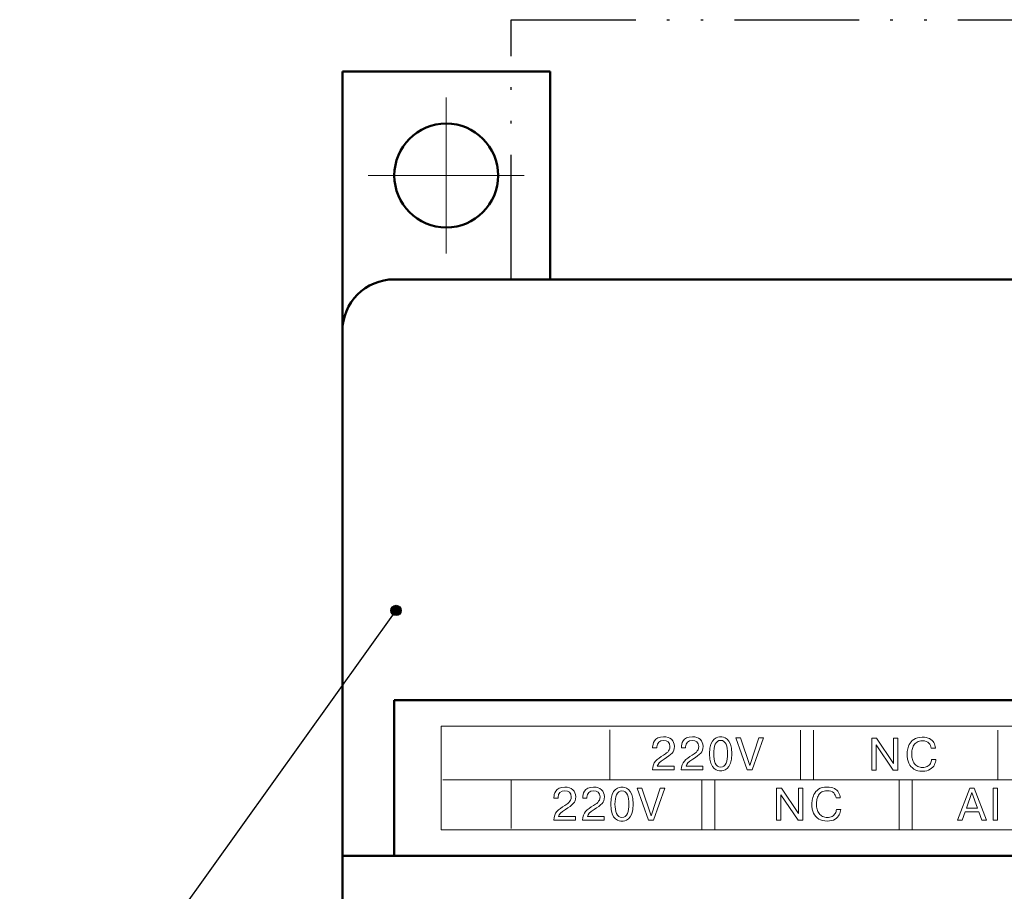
# Model space of a CAD drawing. Header units: millimetres. Extents: x 2171 to 3064, y 1134 to 1531.
# Tile 39 of 43: x 2819 to 2857, y 1306 to 1340. Entities that reach past the tile are written whole.
import ezdxf
from ezdxf.lldxf.tags import DXFTag

# ---------------------------------------------------------------- set-up
doc = ezdxf.new("R2010")
doc.units = ezdxf.units.MM
doc.linetypes.add('ACAD_ISO12W100', pattern=[21, 12, -3, 0, -3, 0, -3])
doc.linetypes.add('CENTER', pattern=[10.16, 6.35, -1.27, 1.27, -1.27])
for name, color, linetype, lineweight in [('help', 4, 'New Line1', 25), ('main', 5, 'Continuous', 50), ('text', 7, 'Continuous', 20), ('ОСЕВЫЕ', 1, 'CENTER', 15)]:
    doc.layers.add(name, color=color, linetype=linetype, lineweight=lineweight)
tags = doc.linetypes.add('New Line1', pattern=[0.8, 0.5, -0.3]).pattern_tags.tags
tags[6:7] = [DXFTag(74, 4), DXFTag(75, 0), DXFTag(340, '0'), DXFTag(46, 1.0), DXFTag(50, 0.0), DXFTag(44, 0.0), DXFTag(45, 0.0)]
tags[4:5] = [DXFTag(74, 4), DXFTag(75, 0), DXFTag(340, '0'), DXFTag(46, 1.0), DXFTag(50, 0.0), DXFTag(44, 0.0), DXFTag(45, 0.0)]

msp = doc.modelspace()

# ---------------------------------------------------------------- hatches: boundary and pattern name
at = {"layer": 'help', "lineweight": 25, "ltscale": 5}
h = msp.add_hatch(color=256, dxfattribs=at)
h.dxf.hatch_style = 1
h.paths.add_polyline_path([(2833.638, 1317.055, 1), (2834.038, 1317.055, 1)])

# ---------------------------------------------------------------- linework, layer by layer
at = {"layer": 'help', "linetype": 'ACAD_ISO12W100', "ltscale": 0.4}
for p, q in [((2838.272, 1339.805), (2888.272, 1339.805)), ((2838.272, 1329.805), (2838.272, 1339.805))]:
    msp.add_line(p, q, dxfattribs=at)
at = {"layer": 'help', "linetype": 'ByBlock', "ltscale": 5}
msp.add_line((2819.347, 1296.792), (2833.838, 1317.055), dxfattribs=at)
at = {"layer": 'help', "linetype": 'ByBlock', "lineweight": 25, "ltscale": 5}
msp.add_circle((2833.838, 1317.055), 0.2, dxfattribs=at)
at = {"layer": 'main'}
for p, q in [((2839.772, 1337.805), (2831.772, 1337.805)), ((2831.772, 1327.805), (2831.772, 1337.805)), ((2839.772, 1329.805), (2839.772, 1337.805)), ((2892.772, 1329.805), (2833.772, 1329.805)), ((2831.772, 1327.805), (2831.772, 1307.605)), ((2833.772, 1307.605), (2833.772, 1313.605)), ((2892.772, 1313.605), (2833.772, 1313.605)), ((2894.772, 1307.605), (2831.772, 1307.605)), ((2831.772, 1307.605), (2831.772, 1303.305))]:
    msp.add_line(p, q, dxfattribs=at)
msp.add_circle((2835.772, 1333.805), 2, dxfattribs=at)
msp.add_arc((2833.772, 1327.805), 2, 90, 180, dxfattribs=at)
at = {"layer": 'text'}
msp.add_lwpolyline([(2835.572, 1308.605), (2890.972, 1308.605), (2890.972, 1312.605), (2835.572, 1312.605)], close=True, dxfattribs=at)
for points in [[(2842.073, 1310.554), (2842.073, 1310.554), (2842.073, 1312.454), (2842.073, 1312.454)], [(2849.418, 1310.542), (2849.418, 1310.542), (2849.418, 1312.442), (2849.418, 1312.442)], [(2849.918, 1310.542), (2849.918, 1310.542), (2849.918, 1312.442), (2849.918, 1312.442)], [(2857.018, 1310.542), (2857.018, 1310.542), (2857.018, 1312.442), (2857.018, 1312.442)], [(2846.925, 1312.155), (2846.925, 1312.155), (2847.107, 1312.155), (2847.107, 1312.155)], [(2847.358, 1310.92), (2847.358, 1310.92), (2846.925, 1312.155), (2846.925, 1312.155)], [(2847.107, 1312.155), (2847.107, 1312.155), (2847.457, 1311.09), (2847.457, 1311.09)], [(2847.457, 1311.09), (2847.457, 1311.09), (2847.805, 1312.155), (2847.805, 1312.155)], [(2847.987, 1312.155), (2847.987, 1312.155), (2847.557, 1310.92), (2847.557, 1310.92)], [(2847.805, 1312.155), (2847.805, 1312.155), (2847.987, 1312.155), (2847.987, 1312.155)], [(2852.16, 1312.137), (2852.16, 1312.137), (2852.344, 1312.137), (2852.344, 1312.137)], [(2852.16, 1310.901), (2852.16, 1310.901), (2852.16, 1312.137), (2852.16, 1312.137)], [(2852.985, 1310.901), (2852.985, 1310.901), (2852.326, 1311.881), (2852.326, 1311.881)], [(2852.326, 1311.881), (2852.326, 1311.881), (2852.326, 1310.901), (2852.326, 1310.901)], [(2852.344, 1312.137), (2852.344, 1312.137), (2853, 1311.156), (2853, 1311.156)], [(2853, 1312.137), (2853, 1312.137), (2853.166, 1312.137), (2853.166, 1312.137)], [(2853, 1311.156), (2853, 1311.156), (2853, 1312.137), (2853, 1312.137)], [(2853.166, 1312.137), (2853.166, 1312.137), (2853.166, 1310.901), (2853.166, 1310.901)], [(2843.721, 1311.799), (2843.721, 1311.799), (2843.721, 1311.762), (2843.721, 1311.762)], [(2843.721, 1311.762), (2843.721, 1311.762), (2843.883, 1311.762), (2843.883, 1311.762)], [(2844.826, 1311.799), (2844.826, 1311.799), (2844.826, 1311.762), (2844.826, 1311.762)], [(2844.826, 1311.762), (2844.826, 1311.762), (2844.988, 1311.762), (2844.988, 1311.762)], [(2843.717, 1310.92), (2843.717, 1310.92), (2844.553, 1310.92), (2844.553, 1310.92)], [(2844.553, 1310.92), (2844.553, 1310.92), (2844.553, 1311.06), (2844.553, 1311.06)], [(2844.822, 1310.92), (2844.822, 1310.92), (2845.658, 1310.92), (2845.658, 1310.92)], [(2845.658, 1310.92), (2845.658, 1310.92), (2845.658, 1311.06), (2845.658, 1311.06)], [(2847.557, 1310.92), (2847.557, 1310.92), (2847.358, 1310.92), (2847.358, 1310.92)], [(2852.326, 1310.901), (2852.326, 1310.901), (2852.16, 1310.901), (2852.16, 1310.901)], [(2853.166, 1310.901), (2853.166, 1310.901), (2852.985, 1310.901), (2852.985, 1310.901)], [(2835.644, 1310.538), (2835.644, 1310.538), (2890.573, 1310.536), (2890.573, 1310.536)], [(2838.273, 1310.538), (2838.273, 1310.538), (2838.273, 1308.654), (2838.273, 1308.654)], [(2845.613, 1310.518), (2845.613, 1310.518), (2845.613, 1308.618), (2845.613, 1308.618)], [(2846.113, 1310.518), (2846.113, 1310.518), (2846.113, 1308.618), (2846.113, 1308.618)], [(2853.213, 1310.518), (2853.213, 1310.518), (2853.213, 1308.618), (2853.213, 1308.618)], [(2853.713, 1310.518), (2853.713, 1310.518), (2853.713, 1308.618), (2853.713, 1308.618)], [(2843.125, 1310.215), (2843.125, 1310.215), (2843.307, 1310.215), (2843.307, 1310.215)], [(2843.558, 1308.98), (2843.558, 1308.98), (2843.125, 1310.215), (2843.125, 1310.215)], [(2843.307, 1310.215), (2843.307, 1310.215), (2843.657, 1309.15), (2843.657, 1309.15)], [(2843.657, 1309.15), (2843.657, 1309.15), (2844.005, 1310.215), (2844.005, 1310.215)], [(2844.187, 1310.215), (2844.187, 1310.215), (2843.757, 1308.98), (2843.757, 1308.98)], [(2844.005, 1310.215), (2844.005, 1310.215), (2844.187, 1310.215), (2844.187, 1310.215)], [(2848.494, 1310.215), (2848.494, 1310.215), (2848.677, 1310.215), (2848.677, 1310.215)], [(2848.494, 1308.98), (2848.494, 1308.98), (2848.494, 1310.215), (2848.494, 1310.215)], [(2849.318, 1308.98), (2849.318, 1308.98), (2848.66, 1309.959), (2848.66, 1309.959)], [(2848.66, 1309.959), (2848.66, 1309.959), (2848.66, 1308.98), (2848.66, 1308.98)], [(2848.677, 1310.215), (2848.677, 1310.215), (2849.334, 1309.235), (2849.334, 1309.235)], [(2849.334, 1310.215), (2849.334, 1310.215), (2849.5, 1310.215), (2849.5, 1310.215)], [(2849.334, 1309.235), (2849.334, 1309.235), (2849.334, 1310.215), (2849.334, 1310.215)], [(2849.5, 1310.215), (2849.5, 1310.215), (2849.5, 1308.98), (2849.5, 1308.98)], [(2855.46, 1308.98), (2855.46, 1308.98), (2855.928, 1310.215), (2855.928, 1310.215)], [(2856.016, 1310.047), (2856.016, 1310.047), (2855.8, 1309.439), (2855.8, 1309.439)], [(2855.928, 1310.215), (2855.928, 1310.215), (2856.104, 1310.215), (2856.104, 1310.215)], [(2856.231, 1309.439), (2856.231, 1309.439), (2856.016, 1310.047), (2856.016, 1310.047)], [(2856.104, 1310.215), (2856.104, 1310.215), (2856.571, 1308.98), (2856.571, 1308.98)], [(2856.838, 1308.98), (2856.838, 1308.98), (2856.838, 1310.215), (2856.838, 1310.215)], [(2856.838, 1310.215), (2856.838, 1310.215), (2857.004, 1310.215), (2857.004, 1310.215)], [(2857.004, 1310.215), (2857.004, 1310.215), (2857.004, 1308.98), (2857.004, 1308.98)], [(2839.921, 1309.859), (2839.921, 1309.859), (2839.921, 1309.822), (2839.921, 1309.822)], [(2839.921, 1309.822), (2839.921, 1309.822), (2840.083, 1309.822), (2840.083, 1309.822)], [(2841.026, 1309.859), (2841.026, 1309.859), (2841.026, 1309.822), (2841.026, 1309.822)], [(2841.026, 1309.822), (2841.026, 1309.822), (2841.188, 1309.822), (2841.188, 1309.822)], [(2855.754, 1309.3), (2855.754, 1309.3), (2855.638, 1308.98), (2855.638, 1308.98)], [(2856.276, 1309.3), (2856.276, 1309.3), (2855.754, 1309.3), (2855.754, 1309.3)], [(2855.8, 1309.439), (2855.8, 1309.439), (2856.231, 1309.439), (2856.231, 1309.439)], [(2856.393, 1308.98), (2856.393, 1308.98), (2856.276, 1309.3), (2856.276, 1309.3)], [(2839.917, 1308.98), (2839.917, 1308.98), (2840.753, 1308.98), (2840.753, 1308.98)], [(2840.753, 1308.98), (2840.753, 1308.98), (2840.753, 1309.12), (2840.753, 1309.12)], [(2841.022, 1308.98), (2841.022, 1308.98), (2841.858, 1308.98), (2841.858, 1308.98)], [(2841.858, 1308.98), (2841.858, 1308.98), (2841.858, 1309.12), (2841.858, 1309.12)], [(2843.757, 1308.98), (2843.757, 1308.98), (2843.558, 1308.98), (2843.558, 1308.98)], [(2848.66, 1308.98), (2848.66, 1308.98), (2848.494, 1308.98), (2848.494, 1308.98)], [(2849.5, 1308.98), (2849.5, 1308.98), (2849.318, 1308.98), (2849.318, 1308.98)], [(2855.638, 1308.98), (2855.638, 1308.98), (2855.46, 1308.98), (2855.46, 1308.98)], [(2856.571, 1308.98), (2856.571, 1308.98), (2856.393, 1308.98), (2856.393, 1308.98)], [(2857.004, 1308.98), (2857.004, 1308.98), (2856.838, 1308.98), (2856.838, 1308.98)]]:
    msp.add_open_spline(points, degree=3, dxfattribs=at)
for points, knots in [([(2843.883, 1311.762), (2843.883, 1311.762), (2843.883, 1311.808), (2843.883, 1311.808), (2843.883, 1311.808), (2843.883, 1311.954), (2843.982, 1312.053), (2844.139, 1312.053), (2844.139, 1312.053), (2844.287, 1312.053), (2844.387, 1311.97), (2844.387, 1311.816), (2844.387, 1311.816), (2844.387, 1311.628), (2844.237, 1311.548), (2844.135, 1311.483), (2844.135, 1311.483), (2843.895, 1311.331), (2843.715, 1311.218), (2843.717, 1310.92)], [0.5, 0.5, 0.5, 0.5, 0.5714286, 0.5714286, 0.5714286, 0.5714286, 0.6428571, 0.6428571, 0.6428571, 0.6428572, 0.7142857, 0.7142857, 0.7142857, 0.7142857, 0.7857143, 0.7857143, 0.7857143, 0.7857143, 0.8571429, 0.8571429, 0.8571429, 0.8571429]), ([(2844.553, 1311.06), (2844.553, 1311.06), (2843.9, 1311.06), (2843.9, 1311.06), (2843.9, 1311.06), (2843.923, 1311.15), (2843.992, 1311.224), (2844.16, 1311.33), (2844.16, 1311.33), (2844.447, 1311.513), (2844.557, 1311.587), (2844.557, 1311.818), (2844.557, 1311.818), (2844.557, 1312.054), (2844.396, 1312.192), (2844.144, 1312.192), (2844.144, 1312.192), (2843.768, 1312.192), (2843.721, 1311.91), (2843.721, 1311.799)], [0, 0, 0, 0, 0.0714286, 0.0714286, 0.0714286, 0.0714286, 0.1428571, 0.1428571, 0.1428571, 0.1428572, 0.2142857, 0.2142857, 0.2142857, 0.2142857, 0.2857143, 0.2857143, 0.2857143, 0.2857143, 0.3571429, 0.3571429, 0.3571429, 0.3571429]), ([(2844.988, 1311.762), (2844.988, 1311.762), (2844.988, 1311.808), (2844.988, 1311.808), (2844.988, 1311.808), (2844.988, 1311.954), (2845.087, 1312.053), (2845.244, 1312.053), (2845.244, 1312.053), (2845.392, 1312.053), (2845.493, 1311.97), (2845.493, 1311.816), (2845.493, 1311.816), (2845.493, 1311.628), (2845.343, 1311.548), (2845.24, 1311.483), (2845.24, 1311.483), (2845, 1311.331), (2844.821, 1311.218), (2844.822, 1310.92)], [0.5, 0.5, 0.5, 0.5, 0.5714286, 0.5714286, 0.5714286, 0.5714286, 0.6428571, 0.6428571, 0.6428571, 0.6428572, 0.7142857, 0.7142857, 0.7142857, 0.7142857, 0.7857143, 0.7857143, 0.7857143, 0.7857143, 0.8571429, 0.8571429, 0.8571429, 0.8571429]), ([(2845.658, 1311.06), (2845.658, 1311.06), (2845.006, 1311.06), (2845.006, 1311.06), (2845.006, 1311.06), (2845.029, 1311.15), (2845.097, 1311.224), (2845.265, 1311.33), (2845.265, 1311.33), (2845.552, 1311.513), (2845.662, 1311.587), (2845.662, 1311.818), (2845.662, 1311.818), (2845.662, 1312.054), (2845.501, 1312.192), (2845.249, 1312.192), (2845.249, 1312.192), (2844.873, 1312.192), (2844.826, 1311.91), (2844.826, 1311.799)], [0, 0, 0, 0, 0.0714286, 0.0714286, 0.0714286, 0.0714286, 0.1428571, 0.1428571, 0.1428571, 0.1428572, 0.2142857, 0.2142857, 0.2142857, 0.2142857, 0.2857143, 0.2857143, 0.2857143, 0.2857143, 0.3571429, 0.3571429, 0.3571429, 0.3571429]), ([(2846.338, 1310.883), (2846.43, 1310.883), (2846.771, 1310.904), (2846.771, 1311.538), (2846.771, 1311.538), (2846.771, 1312.171), (2846.43, 1312.192), (2846.338, 1312.192), (2846.338, 1312.192), (2846.247, 1312.192), (2845.906, 1312.171), (2845.906, 1311.538), (2845.906, 1311.538), (2845.906, 1310.904), (2846.247, 1310.883), (2846.338, 1310.883)], [0, 0, 0, 0, 0.25, 0.25, 0.25, 0.25, 0.5, 0.5, 0.5, 0.5, 0.75, 0.75, 0.75, 0.75, 1, 1, 1, 1]), ([(2846.338, 1311.023), (2846.139, 1311.023), (2846.07, 1311.257), (2846.07, 1311.538), (2846.07, 1311.538), (2846.07, 1311.818), (2846.139, 1312.053), (2846.338, 1312.053), (2846.338, 1312.053), (2846.538, 1312.053), (2846.607, 1311.818), (2846.607, 1311.538), (2846.607, 1311.538), (2846.607, 1311.257), (2846.538, 1311.023), (2846.338, 1311.023)], [0, 0, 0, 0, 0.25, 0.25, 0.25, 0.25, 0.5, 0.5, 0.5, 0.5, 0.75, 0.75, 0.75, 0.75, 1, 1, 1, 1]), ([(2854.463, 1311.311), (2854.463, 1311.311), (2854.629, 1311.311), (2854.629, 1311.311), (2854.629, 1311.311), (2854.621, 1311.245), (2854.602, 1311.178), (2854.57, 1311.113), (2854.57, 1311.113), (2854.539, 1311.046), (2854.485, 1310.988), (2854.409, 1310.939), (2854.409, 1310.939), (2854.333, 1310.889), (2854.232, 1310.864), (2854.106, 1310.864), (2854.106, 1310.864), (2853.978, 1310.864), (2853.87, 1310.891), (2853.782, 1310.946), (2853.782, 1310.946), (2853.695, 1311), (2853.628, 1311.075), (2853.584, 1311.171), (2853.584, 1311.171), (2853.562, 1311.22), (2853.546, 1311.271), (2853.535, 1311.324), (2853.535, 1311.324), (2853.524, 1311.377), (2853.519, 1311.435), (2853.519, 1311.497), (2853.519, 1311.497), (2853.519, 1311.551), (2853.523, 1311.611), (2853.532, 1311.675), (2853.532, 1311.675), (2853.54, 1311.74), (2853.563, 1311.811), (2853.599, 1311.89), (2853.599, 1311.89), (2853.636, 1311.968), (2853.695, 1312.035), (2853.777, 1312.09), (2853.777, 1312.09), (2853.859, 1312.146), (2853.966, 1312.174), (2854.101, 1312.174), (2854.101, 1312.174), (2854.216, 1312.174), (2854.311, 1312.155), (2854.384, 1312.118), (2854.384, 1312.118), (2854.458, 1312.08), (2854.512, 1312.03), (2854.548, 1311.967), (2854.548, 1311.967), (2854.583, 1311.904), (2854.605, 1311.833), (2854.613, 1311.755)], [0, 0, 0, 0, 0.0333333, 0.0333333, 0.0333333, 0.0333333, 0.0666667, 0.0666667, 0.0666667, 0.0666667, 0.1, 0.1, 0.1, 0.1, 0.1333333, 0.1333333, 0.1333333, 0.1333333, 0.1666667, 0.1666667, 0.1666667, 0.1666667, 0.2, 0.2, 0.2, 0.2, 0.2333333, 0.2333333, 0.2333333, 0.2333333, 0.2666667, 0.2666667, 0.2666667, 0.2666667, 0.3, 0.3, 0.3, 0.3, 0.3333333, 0.3333333, 0.3333333, 0.3333333, 0.3666667, 0.3666667, 0.3666667, 0.3666667, 0.4, 0.4, 0.4, 0.4, 0.4333333, 0.4333333, 0.4333333, 0.4333333, 0.4666667, 0.4666667, 0.4666667, 0.4666667, 0.5, 0.5, 0.5, 0.5]), ([(2854.613, 1311.755), (2854.613, 1311.755), (2854.447, 1311.755), (2854.447, 1311.755), (2854.447, 1311.755), (2854.44, 1311.828), (2854.41, 1311.893), (2854.358, 1311.949), (2854.358, 1311.949), (2854.305, 1312.006), (2854.219, 1312.034), (2854.101, 1312.034), (2854.101, 1312.034), (2854.022, 1312.034), (2853.957, 1312.019), (2853.904, 1311.988), (2853.904, 1311.988), (2853.852, 1311.957), (2853.81, 1311.916), (2853.779, 1311.865), (2853.779, 1311.865), (2853.749, 1311.814), (2853.727, 1311.757), (2853.714, 1311.695), (2853.714, 1311.695), (2853.702, 1311.633), (2853.695, 1311.569), (2853.695, 1311.505), (2853.695, 1311.505), (2853.695, 1311.441), (2853.704, 1311.379), (2853.721, 1311.318), (2853.721, 1311.318), (2853.738, 1311.258), (2853.764, 1311.204), (2853.8, 1311.155), (2853.8, 1311.155), (2853.835, 1311.109), (2853.879, 1311.072), (2853.932, 1311.045), (2853.932, 1311.045), (2853.985, 1311.018), (2854.046, 1311.004), (2854.114, 1311.004), (2854.114, 1311.004), (2854.183, 1311.004), (2854.244, 1311.018), (2854.295, 1311.047), (2854.295, 1311.047), (2854.347, 1311.075), (2854.387, 1311.113), (2854.415, 1311.159), (2854.415, 1311.159), (2854.43, 1311.184), (2854.442, 1311.209), (2854.45, 1311.234), (2854.45, 1311.234), (2854.459, 1311.259), (2854.463, 1311.284), (2854.463, 1311.311)], [0.5, 0.5, 0.5, 0.5, 0.5333333, 0.5333333, 0.5333333, 0.5333333, 0.5666667, 0.5666667, 0.5666667, 0.5666667, 0.6, 0.6, 0.6, 0.6, 0.6333333, 0.6333333, 0.6333333, 0.6333333, 0.6666667, 0.6666667, 0.6666667, 0.6666667, 0.7, 0.7, 0.7, 0.7, 0.7333333, 0.7333333, 0.7333333, 0.7333333, 0.7666667, 0.7666667, 0.7666667, 0.7666667, 0.8, 0.8, 0.8, 0.8, 0.8333333, 0.8333333, 0.8333333, 0.8333333, 0.8666667, 0.8666667, 0.8666667, 0.8666667, 0.9, 0.9, 0.9, 0.9, 0.9333333, 0.9333333, 0.9333333, 0.9333333, 0.9666667, 0.9666667, 0.9666667, 0.9666667, 1, 1, 1, 1]), ([(2840.083, 1309.822), (2840.083, 1309.822), (2840.083, 1309.868), (2840.083, 1309.868), (2840.083, 1309.868), (2840.083, 1310.014), (2840.182, 1310.113), (2840.339, 1310.113), (2840.339, 1310.113), (2840.487, 1310.113), (2840.587, 1310.03), (2840.587, 1309.876), (2840.587, 1309.876), (2840.587, 1309.688), (2840.437, 1309.608), (2840.335, 1309.543), (2840.335, 1309.543), (2840.095, 1309.391), (2839.915, 1309.278), (2839.917, 1308.98)], [0.5, 0.5, 0.5, 0.5, 0.5714286, 0.5714286, 0.5714286, 0.5714286, 0.6428571, 0.6428571, 0.6428571, 0.6428572, 0.7142857, 0.7142857, 0.7142857, 0.7142857, 0.7857143, 0.7857143, 0.7857143, 0.7857143, 0.8571429, 0.8571429, 0.8571429, 0.8571429]), ([(2840.753, 1309.12), (2840.753, 1309.12), (2840.1, 1309.12), (2840.1, 1309.12), (2840.1, 1309.12), (2840.123, 1309.21), (2840.192, 1309.284), (2840.36, 1309.39), (2840.36, 1309.39), (2840.647, 1309.573), (2840.757, 1309.647), (2840.757, 1309.878), (2840.757, 1309.878), (2840.757, 1310.115), (2840.596, 1310.252), (2840.344, 1310.252), (2840.344, 1310.252), (2839.968, 1310.252), (2839.921, 1309.97), (2839.921, 1309.859)], [0, 0, 0, 0, 0.0714286, 0.0714286, 0.0714286, 0.0714286, 0.1428571, 0.1428571, 0.1428571, 0.1428572, 0.2142857, 0.2142857, 0.2142857, 0.2142857, 0.2857143, 0.2857143, 0.2857143, 0.2857143, 0.3571429, 0.3571429, 0.3571429, 0.3571429]), ([(2841.188, 1309.822), (2841.188, 1309.822), (2841.188, 1309.868), (2841.188, 1309.868), (2841.188, 1309.868), (2841.188, 1310.014), (2841.287, 1310.113), (2841.444, 1310.113), (2841.444, 1310.113), (2841.592, 1310.113), (2841.693, 1310.03), (2841.693, 1309.876), (2841.693, 1309.876), (2841.693, 1309.688), (2841.543, 1309.608), (2841.44, 1309.543), (2841.44, 1309.543), (2841.2, 1309.391), (2841.021, 1309.278), (2841.022, 1308.98)], [0.5, 0.5, 0.5, 0.5, 0.5714286, 0.5714286, 0.5714286, 0.5714286, 0.6428571, 0.6428571, 0.6428571, 0.6428572, 0.7142857, 0.7142857, 0.7142857, 0.7142857, 0.7857143, 0.7857143, 0.7857143, 0.7857143, 0.8571429, 0.8571429, 0.8571429, 0.8571429]), ([(2841.858, 1309.12), (2841.858, 1309.12), (2841.206, 1309.12), (2841.206, 1309.12), (2841.206, 1309.12), (2841.229, 1309.21), (2841.297, 1309.284), (2841.465, 1309.39), (2841.465, 1309.39), (2841.752, 1309.573), (2841.862, 1309.647), (2841.862, 1309.878), (2841.862, 1309.878), (2841.862, 1310.115), (2841.701, 1310.252), (2841.449, 1310.252), (2841.449, 1310.252), (2841.073, 1310.252), (2841.026, 1309.97), (2841.026, 1309.859)], [0, 0, 0, 0, 0.0714286, 0.0714286, 0.0714286, 0.0714286, 0.1428571, 0.1428571, 0.1428571, 0.1428572, 0.2142857, 0.2142857, 0.2142857, 0.2142857, 0.2857143, 0.2857143, 0.2857143, 0.2857143, 0.3571429, 0.3571429, 0.3571429, 0.3571429]), ([(2842.538, 1308.943), (2842.63, 1308.943), (2842.971, 1308.964), (2842.971, 1309.598), (2842.971, 1309.598), (2842.971, 1310.231), (2842.63, 1310.252), (2842.538, 1310.252), (2842.538, 1310.252), (2842.447, 1310.252), (2842.106, 1310.231), (2842.106, 1309.598), (2842.106, 1309.598), (2842.106, 1308.964), (2842.447, 1308.943), (2842.538, 1308.943)], [0, 0, 0, 0, 0.25, 0.25, 0.25, 0.25, 0.5, 0.5, 0.5, 0.5, 0.75, 0.75, 0.75, 0.75, 1, 1, 1, 1]), ([(2842.538, 1309.083), (2842.339, 1309.083), (2842.27, 1309.317), (2842.27, 1309.598), (2842.27, 1309.598), (2842.27, 1309.878), (2842.339, 1310.113), (2842.538, 1310.113), (2842.538, 1310.113), (2842.738, 1310.113), (2842.807, 1309.878), (2842.807, 1309.598), (2842.807, 1309.598), (2842.807, 1309.317), (2842.738, 1309.083), (2842.538, 1309.083)], [0, 0, 0, 0, 0.25, 0.25, 0.25, 0.25, 0.5, 0.5, 0.5, 0.5, 0.75, 0.75, 0.75, 0.75, 1, 1, 1, 1]), ([(2850.796, 1309.389), (2850.796, 1309.389), (2850.962, 1309.389), (2850.962, 1309.389), (2850.962, 1309.389), (2850.955, 1309.323), (2850.935, 1309.257), (2850.904, 1309.191), (2850.904, 1309.191), (2850.872, 1309.125), (2850.818, 1309.067), (2850.743, 1309.017), (2850.743, 1309.017), (2850.666, 1308.968), (2850.566, 1308.943), (2850.44, 1308.943), (2850.44, 1308.943), (2850.312, 1308.943), (2850.204, 1308.97), (2850.116, 1309.024), (2850.116, 1309.024), (2850.028, 1309.079), (2849.962, 1309.154), (2849.918, 1309.25), (2849.918, 1309.25), (2849.896, 1309.298), (2849.88, 1309.349), (2849.869, 1309.403), (2849.869, 1309.403), (2849.858, 1309.456), (2849.852, 1309.513), (2849.852, 1309.576), (2849.852, 1309.576), (2849.852, 1309.63), (2849.857, 1309.689), (2849.865, 1309.754), (2849.865, 1309.754), (2849.874, 1309.819), (2849.897, 1309.89), (2849.933, 1309.968), (2849.933, 1309.968), (2849.969, 1310.047), (2850.029, 1310.114), (2850.11, 1310.169), (2850.11, 1310.169), (2850.192, 1310.225), (2850.3, 1310.252), (2850.435, 1310.252), (2850.435, 1310.252), (2850.55, 1310.252), (2850.644, 1310.234), (2850.718, 1310.196), (2850.718, 1310.196), (2850.791, 1310.159), (2850.846, 1310.109), (2850.882, 1310.046), (2850.882, 1310.046), (2850.917, 1309.982), (2850.939, 1309.912), (2850.946, 1309.834)], [0, 0, 0, 0, 0.0333333, 0.0333333, 0.0333333, 0.0333333, 0.0666667, 0.0666667, 0.0666667, 0.0666667, 0.1, 0.1, 0.1, 0.1, 0.1333333, 0.1333333, 0.1333333, 0.1333333, 0.1666667, 0.1666667, 0.1666667, 0.1666667, 0.2, 0.2, 0.2, 0.2, 0.2333333, 0.2333333, 0.2333333, 0.2333333, 0.2666667, 0.2666667, 0.2666667, 0.2666667, 0.3, 0.3, 0.3, 0.3, 0.3333333, 0.3333333, 0.3333333, 0.3333333, 0.3666667, 0.3666667, 0.3666667, 0.3666667, 0.4, 0.4, 0.4, 0.4, 0.4333333, 0.4333333, 0.4333333, 0.4333333, 0.4666667, 0.4666667, 0.4666667, 0.4666667, 0.5, 0.5, 0.5, 0.5]), ([(2850.946, 1309.834), (2850.946, 1309.834), (2850.781, 1309.834), (2850.781, 1309.834), (2850.781, 1309.834), (2850.774, 1309.906), (2850.744, 1309.971), (2850.691, 1310.028), (2850.691, 1310.028), (2850.639, 1310.084), (2850.553, 1310.113), (2850.435, 1310.113), (2850.435, 1310.113), (2850.356, 1310.113), (2850.29, 1310.097), (2850.238, 1310.066), (2850.238, 1310.066), (2850.186, 1310.036), (2850.144, 1309.995), (2850.113, 1309.944), (2850.113, 1309.944), (2850.082, 1309.893), (2850.061, 1309.836), (2850.048, 1309.774), (2850.048, 1309.774), (2850.035, 1309.712), (2850.029, 1309.648), (2850.029, 1309.584), (2850.029, 1309.584), (2850.029, 1309.52), (2850.038, 1309.457), (2850.054, 1309.397), (2850.054, 1309.397), (2850.071, 1309.337), (2850.098, 1309.283), (2850.134, 1309.234), (2850.134, 1309.234), (2850.169, 1309.188), (2850.212, 1309.151), (2850.265, 1309.124), (2850.265, 1309.124), (2850.319, 1309.096), (2850.379, 1309.083), (2850.448, 1309.083), (2850.448, 1309.083), (2850.517, 1309.083), (2850.577, 1309.097), (2850.629, 1309.125), (2850.629, 1309.125), (2850.68, 1309.154), (2850.72, 1309.191), (2850.749, 1309.238), (2850.749, 1309.238), (2850.764, 1309.263), (2850.775, 1309.288), (2850.784, 1309.313), (2850.784, 1309.313), (2850.792, 1309.337), (2850.796, 1309.363), (2850.796, 1309.389)], [0.5, 0.5, 0.5, 0.5, 0.5333333, 0.5333333, 0.5333333, 0.5333333, 0.5666667, 0.5666667, 0.5666667, 0.5666667, 0.6, 0.6, 0.6, 0.6, 0.6333333, 0.6333333, 0.6333333, 0.6333333, 0.6666667, 0.6666667, 0.6666667, 0.6666667, 0.7, 0.7, 0.7, 0.7, 0.7333333, 0.7333333, 0.7333333, 0.7333333, 0.7666667, 0.7666667, 0.7666667, 0.7666667, 0.8, 0.8, 0.8, 0.8, 0.8333333, 0.8333333, 0.8333333, 0.8333333, 0.8666667, 0.8666667, 0.8666667, 0.8666667, 0.9, 0.9, 0.9, 0.9, 0.9333333, 0.9333333, 0.9333333, 0.9333333, 0.9666667, 0.9666667, 0.9666667, 0.9666667, 1, 1, 1, 1])]:
    msp.add_open_spline(points, degree=3, knots=knots, dxfattribs=at)
at = {"layer": 'ОСЕВЫЕ', "ltscale": 5}
for p, q in [((2835.772, 1336.805), (2835.772, 1330.805)), ((2832.772, 1333.805), (2838.772, 1333.805))]:
    msp.add_line(p, q, dxfattribs=at)

doc.saveas('drawing.dxf')
